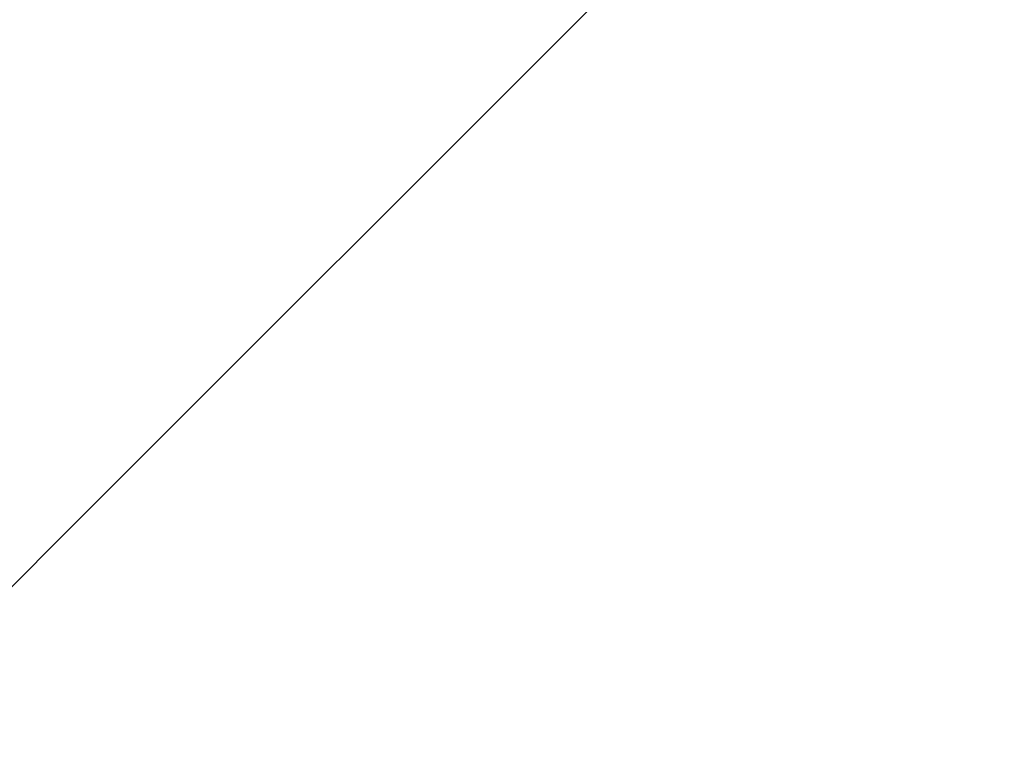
# Model space of a CAD drawing. Header units: millimetres. Extents: x 16156 to 91527, y 4646 to 113494.
# Tile 135 of 256: x 30067 to 30200, y 72311 to 72412. Entities that reach past the tile are written whole.
import ezdxf

# ---------------------------------------------------------------- set-up
doc = ezdxf.new("R2010")
doc.units = ezdxf.units.MM
doc.linetypes.add('ARC Demolished', pattern=[7.14375, 4.7625, -2.38125])
doc.layers.add('A--L74__VasteSanitaireVoorz', color=1, linetype='ARC Demolished', lineweight=9)
doc.layers.add('A--L82__LosseGebruikersInvent', color=1, linetype='ARC Demolished', lineweight=9)
pattern_1 = [(135, (72233.56, -30074.26), (-212.132, -212.132), [])]

# ---------------------------------------------------------------- blocks, each defined once
blk = doc.blocks.new('74_PF_Sink Kitchen Round - Sink Kitchen Round-V187-AB-Begane grond - slooptekening')
at = {"layer": 'A--L74__VasteSanitaireVoorz'}
h = blk.add_hatch(dxfattribs=at)
h.set_pattern_fill('FP_33', color=256, style=0, pattern_type=2)
h.set_pattern_definition(pattern_1)
h.paths.add_polyline_path([(235, 0), (220.2, 77.75), (193.16, 131.51), (166.75, 163.5), (125.24, 197.1), (68.51, 223.43), (52.29, 229.11), (0, 175), (-17.32, 185), (-34.89, 208.38), (-60.01, 226.41), (-131.42, 193.22), (-170.37, 159.88), (-193.16, 131.51), (-220.2, 77.75), (-230.68, 38.36), (-229.11, 0), (229.11, 0)])
h.paths.add_polyline_path([(52.29, 229.11), (2.6, 229.11), (17.32, 215.23), (32.3, 221.17)])
h.paths.add_polyline_path([(0, 235), (-46.13, 226.66), (-10, 212.32), (-2.6, 229.11)])
h = blk.add_hatch(dxfattribs=at)
h.set_pattern_fill('FP_33', color=256, style=0, pattern_type=2)
h.set_pattern_definition(pattern_1)
h.paths.add_polyline_path([(235, 0), (220.2, 77.75), (193.16, 131.51), (166.75, 163.5), (125.24, 197.1), (68.51, 223.43), (52.29, 229.11), (0, 175), (-17.32, 185), (-34.89, 208.38), (-60.01, 226.41), (-131.42, 193.22), (-170.37, 159.88), (-193.16, 131.51), (-220.2, 77.75), (-230.68, 38.36), (-229.11, 0), (229.11, 0)])
h.paths.add_polyline_path([(52.29, 229.11), (2.6, 229.11), (17.32, 215.23), (32.3, 221.17)])
h.paths.add_polyline_path([(0, 235), (-46.13, 226.66), (-10, 212.32), (-2.6, 229.11)])
h = blk.add_hatch(dxfattribs=at)
h.set_pattern_fill('FP_33', color=256, style=0, pattern_type=2)
h.set_pattern_definition(pattern_1)
h.paths.add_polyline_path([(235, 0), (-235, 0), (-220.2, -77.75), (-196.89, -125.58), (-159.85, -170.4), (-121.67, -199.34), (-68.51, -223.43), (-34.89, -231.07), (28.75, -231.76), (79.73, -219.51), (131.42, -193.22), (167.03, -163.22), (193.37, -131.19), (220.06, -78.16), (229.11, -52.29)])
h = blk.add_hatch(dxfattribs=at)
h.set_pattern_fill('FP_33', color=256, style=0, pattern_type=2)
h.set_pattern_definition(pattern_1)
h.paths.add_polyline_path([(235, 0), (-235, 0), (-220.2, -77.75), (-196.89, -125.58), (-159.85, -170.4), (-121.67, -199.34), (-68.51, -223.43), (-34.89, -231.07), (28.75, -231.76), (79.73, -219.51), (131.42, -193.22), (167.03, -163.22), (193.37, -131.19), (220.06, -78.16), (229.11, -52.29)])
for start, end in [(0, 180), (180, 360)]:
    blk.add_arc((0, 0), 275, start, end, dxfattribs=at)

msp = doc.modelspace()

# ---------------------------------------------------------------- linework, layer by layer
at = {"layer": 'A--L82__LosseGebruikersInvent'}
for start, end in [(90, 270), (0, 90)]:
    msp.add_arc((30074.26, 72233.56), 275, start, end, dxfattribs=at)

# ---------------------------------------------------------------- block references
at = {"layer": 'A--L74__VasteSanitaireVoorz', "rotation": 269.9999999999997}
msp.add_blockref('74_PF_Sink Kitchen Round - Sink Kitchen Round-V187-AB-Begane grond - slooptekening', (30074.26, 72233.56), dxfattribs=at)

doc.saveas('drawing.dxf')
